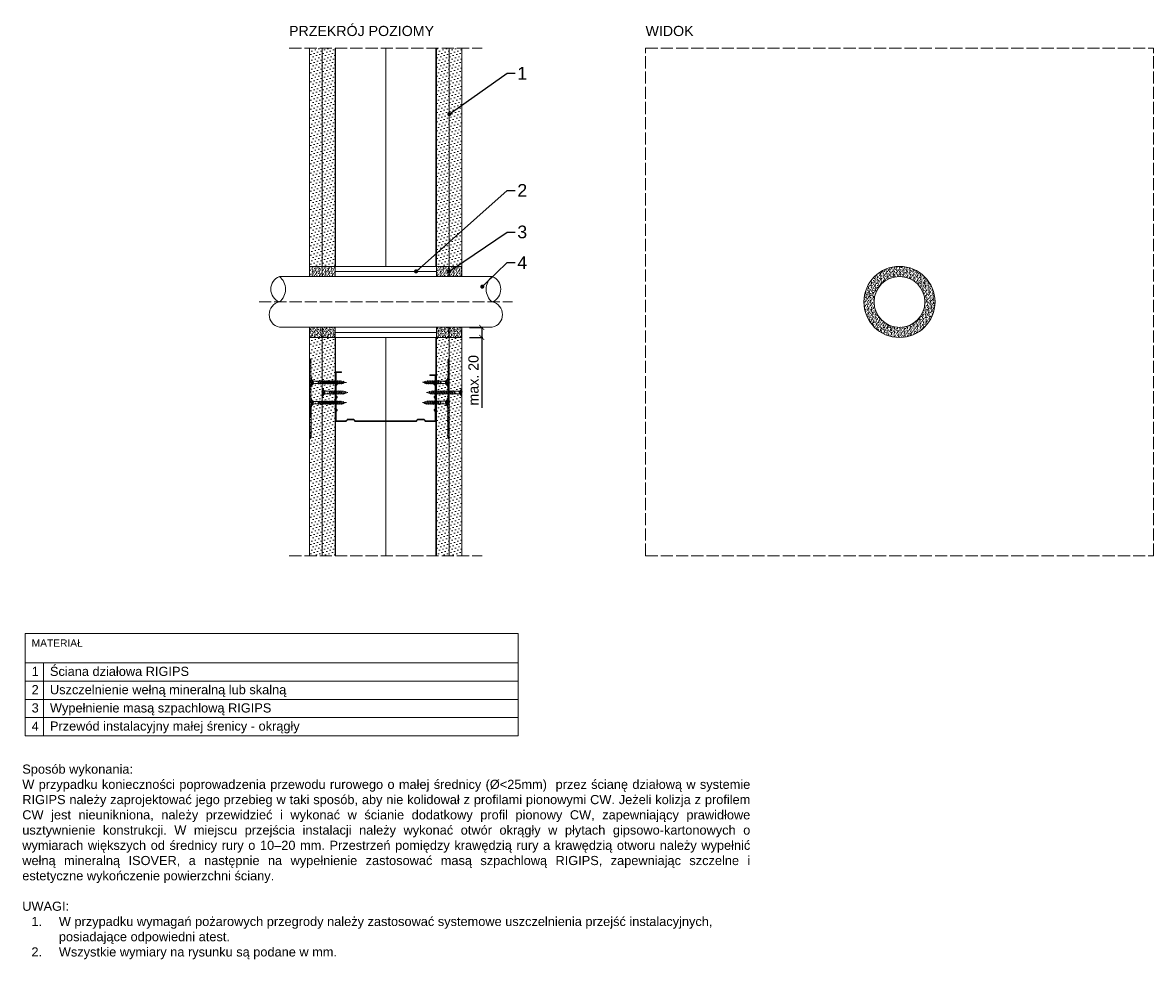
# Model space of a CAD drawing. Header units: millimetres. Extents: x 1317 to 2431, y 3211 to 4134.
import ezdxf
from ezdxf import colors
from ezdxf.entities.mleader import LeaderData, LeaderLine
from ezdxf.math import Vec2, Vec3

# ---------------------------------------------------------------- set-up
doc = ezdxf.new("R2010")
doc.units = ezdxf.units.MM
doc.linetypes.add('ACAD_ISO02W100', pattern=[15, 12, -3])
for name, color, linetype, lineweight in [('_RIGIPS AKCESORIA', 7, 'Continuous', 5), ('_RIGIPS G-K', 7, 'Continuous', 15), ('_RIGIPS OPISY', 7, 'Continuous', 13), ('_RIGIPS PROFIL', 7, 'Continuous', 13), ('_RIGIPS PRZERYWANA', 7, 'ACAD_ISO02W100', 5), ('_RIGIPS WELNA', 7, 'BATTING', 5), ('_RIGIPS WYMIARY', 7, 'Continuous', 13)]:
    doc.layers.add(name, color=color, linetype=linetype, lineweight=lineweight)
doc.styles.get("Standard").update_dxf_attribs({"font": 'arial.ttf'})
doc.linetypes.add('BATTING', pattern='A,0.00254,-2.54,[134,ltypeshp.shx,S=2.54,R=0,X=-2.54,Y=0],-5.08,[134,ltypeshp.shx,S=2.54,R=180,X=2.54,Y=0],-2.54', length=10.16254)
doc.dimstyles.new('ISO-25', dxfattribs={"dimtxt": 2.5, "dimasz": 2.5, "dimexe": 1.25, "dimexo": 0.625, "dimtad": 1, "dimtxsty": 'Standard', "dimcen": 2.5, "dimadec": 0, "dimazin": 0, "dimtfac": 1, "dimtmove": 0, "dimatfit": 3, "dimfxl": 1, "dimarcsym": 0})
pattern_1 = [(307.5, (3994.834, -2665.3354), (2.4470662, 0.08000156), [0, -1.9304, 0, -2.159, 0, -2.06375]), (277.5, (3994.834, -2665.3354), (3.5841255, -2.2476164), [0, -1.0414, 0, -1.7399, 0, -0.66675]), (237.5, (3994.834, -2663.7733), (0.0071859, -3.95496185), [0, -0.635, 0, -2.286, 0, -2.9845]), (227.5, (3994.834, -2663.7733), (1.1146466, -3.8177823), [0, -0.3175, 0, -1.4986, 0, -1.7145])]
pattern_2 = [(307.5, (4007.334, -2665.3354), (2.4470662, 0.08000156), [0, -1.9304, 0, -2.159, 0, -2.06375]), (277.5, (4007.334, -2665.3354), (3.5841255, -2.2476164), [0, -1.0414, 0, -1.7399, 0, -0.66675]), (237.5, (4007.334, -2663.7733), (0.0071859, -3.95496185), [0, -0.635, 0, -2.286, 0, -2.9845]), (227.5, (4007.334, -2663.7733), (1.1146466, -3.8177823), [0, -0.3175, 0, -1.4986, 0, -1.7145])]
pattern_3 = [(307.5, (3982.334, -2665.3482), (2.4470662, 0.08000156), [0, -1.9304, 0, -2.159, 0, -2.06375]), (277.5, (3982.334, -2665.3482), (3.5841255, -2.2476164), [0, -1.0414, 0, -1.7399, 0, -0.66675]), (237.5, (3982.334, -2663.7861), (0.0071859, -3.95496185), [0, -0.635, 0, -2.286, 0, -2.9845]), (227.5, (3982.334, -2663.786), (1.1146466, -3.8177823), [0, -0.3175, 0, -1.4986, 0, -1.7145])]

# ---------------------------------------------------------------- blocks, each defined once
blk = doc.blocks.new('CW 100 ULTRASTIL')
h = blk.add_hatch()
h.set_pattern_fill('ANSI31', color=256, scale=0.5, style=0)
h.paths.add_polyline_path([(179.5, 109.9, -0.198912), (179.6, 110.2), (181.1, 111.7, 0.198912), (181.3, 112.1), (181.3, 117.7, 0.198912), (181.1, 118), (179.6, 119.5, -0.198912), (179.5, 119.9), (179.5, 128.3, -0.414214), (180.3, 129.1), (188.6, 129.1, -0.198912), (188.9, 129), (189.6, 128.3, 0.198912), (190, 128.1), (190.6, 128.1, 0.198912), (190.9, 128.3), (191.6, 129, -0.198912), (192, 129.1), (201.3, 129.1, -0.198912), (201.6, 129), (202.3, 128.3, 0.198912), (202.7, 128.1), (203.3, 128.1, 0.198912), (203.6, 128.3), (204.3, 129, -0.198912), (204.7, 129.1), (214, 129.1, -0.198912), (214.3, 129), (215, 128.3, 0.198912), (215.4, 128.1), (216, 128.1, 0.198912), (216.3, 128.3), (217, 129, -0.198912), (217.4, 129.1), (226.6, 129.1, -0.414214), (227.4, 128.3), (227.4, 123.7), (227.9, 123.7), (227.9, 128.9, 0.414214), (227.1, 129.7), (217.4, 129.7, 0.198912), (217, 129.5), (216.3, 128.8, -0.198912), (216, 128.7), (215.4, 128.7, -0.198912), (215, 128.8), (214.3, 129.5, 0.198912), (214, 129.7), (204.7, 129.7, 0.198912), (204.3, 129.5), (203.6, 128.8, -0.198912), (203.3, 128.7), (202.7, 128.7, -0.198912), (202.3, 128.8), (201.6, 129.5, 0.198912), (201.3, 129.7), (192, 129.7, 0.198912), (191.6, 129.5), (190.9, 128.8, -0.198912), (190.6, 128.7), (190, 128.7, -0.198912), (189.6, 128.8), (188.9, 129.5, 0.198912), (188.6, 129.7), (179.7, 129.7, 0.414214), (178.9, 128.9), (178.9, 119.9, 0.198912), (179.1, 119.5), (180.6, 118, -0.198912), (180.7, 117.7), (180.7, 112.1, -0.198912), (180.6, 111.7), (179.1, 110.2, 0.198912), (178.9, 109.9), (178.9, 50.7, 0.198912), (179.1, 50.3), (180.6, 48.8, -0.198912), (180.7, 48.5), (180.7, 42.9, -0.198912), (180.6, 42.5), (179.1, 41, 0.198912), (178.9, 40.7), (178.9, 31.7, 0.414214), (179.7, 30.9), (188.6, 30.9, 0.198912), (188.9, 31), (189.6, 31.7, -0.198912), (190, 31.9), (190.6, 31.9, -0.198912), (190.9, 31.7), (191.6, 31, 0.198912), (192, 30.9), (201.3, 30.9, 0.198912), (201.6, 31), (202.3, 31.7, -0.198912), (202.7, 31.9), (203.3, 31.9, -0.198912), (203.6, 31.7), (204.3, 31, 0.198912), (204.7, 30.9), (214, 30.9, 0.198912), (214.3, 31), (215, 31.7, -0.198912), (215.4, 31.9), (216, 31.9, -0.198912), (216.3, 31.7), (217, 31, 0.198912), (217.4, 30.9), (224.1, 30.9, 0.414214), (224.9, 31.7), (224.9, 36.9), (224.4, 36.9), (224.4, 32.2, -0.414214), (223.6, 31.4), (217.4, 31.4, -0.198912), (217, 31.6), (216.3, 32.3, 0.198912), (216, 32.4), (215.4, 32.4, 0.198912), (215, 32.3), (214.3, 31.6, -0.198912), (214, 31.4), (204.7, 31.4, -0.198912), (204.3, 31.6), (203.6, 32.3, 0.198912), (203.3, 32.4), (202.7, 32.4, 0.198912), (202.3, 32.3), (201.6, 31.6, -0.198912), (201.3, 31.4), (192, 31.4, -0.198912), (191.6, 31.6), (190.9, 32.3, 0.198912), (190.6, 32.4), (190, 32.4, 0.198912), (189.6, 32.3), (188.9, 31.6, -0.198912), (188.6, 31.4), (180.3, 31.4, -0.414214), (179.5, 32.2), (179.5, 40.7, -0.198912), (179.6, 41), (181.1, 42.5, 0.198912), (181.3, 42.9), (181.3, 48.5, 0.198912), (181.1, 48.8), (179.6, 50.3, -0.198912), (179.5, 50.7)])
at = {"layer": '_RIGIPS PROFIL'}
for p, q in [((178.9, 128.9), (178.9, 119.9)), ((179.5, 128.3), (179.5, 119.9)), ((188.6, 129.7), (179.7, 129.7)), ((188.6, 129.1), (180.3, 129.1)), ((188.9, 129.5), (189.6, 128.8)), ((188.9, 129), (189.6, 128.3)), ((190.6, 128.7), (190, 128.7)), ((190.6, 128.1), (190, 128.1)), ((191.6, 129.5), (190.9, 128.8)), ((191.6, 129), (190.9, 128.3)), ((201.3, 129.7), (192, 129.7)), ((201.3, 129.1), (192, 129.1)), ((201.6, 129.5), (202.3, 128.8)), ((201.6, 129), (202.3, 128.3)), ((203.3, 128.7), (202.7, 128.7)), ((203.3, 128.1), (202.7, 128.1)), ((204.3, 129.5), (203.6, 128.8)), ((204.3, 129), (203.6, 128.3)), ((204.7, 129.7), (214, 129.7)), ((204.7, 129.1), (214, 129.1)), ((214.3, 129.5), (215, 128.8)), ((214.3, 129), (215, 128.3)), ((216, 128.7), (215.4, 128.7)), ((216, 128.1), (215.4, 128.1)), ((217, 129.5), (216.3, 128.8)), ((217, 129), (216.3, 128.3)), ((227.1, 129.7), (217.4, 129.7)), ((226.6, 129.1), (217.4, 129.1)), ((227.4, 123.7), (227.4, 128.3)), ((227.4, 123.7), (227.9, 123.7)), ((227.9, 123.7), (227.9, 128.9)), ((180.6, 118), (179.1, 119.5)), ((180.6, 111.7), (179.1, 110.2)), ((181.1, 118), (179.6, 119.5)), ((181.1, 111.7), (179.6, 110.2)), ((180.7, 117.7), (180.7, 112.1)), ((181.3, 117.7), (181.3, 112.1)), ((178.9, 109.9), (178.9, 50.7)), ((179.5, 109.9), (179.5, 50.7)), ((180.6, 48.8), (179.1, 50.3)), ((181.1, 48.8), (179.6, 50.3)), ((180.7, 42.9), (180.7, 48.5)), ((181.3, 42.9), (181.3, 48.5)), ((178.9, 31.7), (178.9, 40.7)), ((180.6, 42.5), (179.1, 41)), ((179.5, 32.2), (179.5, 40.7)), ((181.1, 42.5), (179.6, 41)), ((224.4, 36.9), (224.4, 32.2)), ((224.4, 36.9), (224.9, 36.9)), ((224.9, 36.9), (224.9, 31.7)), ((188.6, 30.9), (179.7, 30.9)), ((188.6, 31.4), (180.3, 31.4)), ((188.9, 31.6), (189.6, 32.3)), ((188.9, 31), (189.6, 31.7)), ((190.6, 32.4), (190, 32.4)), ((190.6, 31.9), (190, 31.9)), ((191.6, 31.6), (190.9, 32.3)), ((191.6, 31), (190.9, 31.7)), ((201.3, 31.4), (192, 31.4)), ((201.3, 30.9), (192, 30.9)), ((201.6, 31.6), (202.3, 32.3)), ((201.6, 31), (202.3, 31.7)), ((203.3, 32.4), (202.7, 32.4)), ((203.3, 31.9), (202.7, 31.9)), ((204.3, 31.6), (203.6, 32.3)), ((204.3, 31), (203.6, 31.7)), ((204.7, 31.4), (214, 31.4)), ((204.7, 30.9), (214, 30.9)), ((214.3, 31.6), (215, 32.3)), ((214.3, 31), (215, 31.7)), ((216, 32.4), (215.4, 32.4)), ((216, 31.9), (215.4, 31.9)), ((217, 31.6), (216.3, 32.3)), ((217, 31), (216.3, 31.7)), ((223.6, 31.4), (217.4, 31.4)), ((224.1, 30.9), (217.4, 30.9))]:
    blk.add_line(p, q, dxfattribs=at)
for centre, radius, start, end in [((179.7, 128.9), 0.8, 90, 180), ((180.3, 128.3), 0.8, 90, 180), ((188.6, 129.2), 0.5, 45, 90), ((188.6, 128.6), 0.5, 45, 90), ((190, 129.2), 0.5, 225, 270), ((190, 128.6), 0.5, 225, 270), ((190.6, 129.2), 0.5, 270, 315), ((190.6, 128.6), 0.5, 270, 315), ((192, 129.2), 0.5, 90, 135), ((192, 128.6), 0.5, 90, 135), ((201.3, 129.2), 0.5, 45, 90), ((201.3, 128.6), 0.5, 45, 90), ((202.7, 129.2), 0.5, 225, 270), ((202.7, 128.6), 0.5, 225, 270), ((203.3, 129.2), 0.5, 270, 315), ((203.3, 128.6), 0.5, 270, 315), ((204.7, 129.2), 0.5, 90, 135), ((204.7, 128.6), 0.5, 90, 135), ((214, 129.2), 0.5, 45, 90), ((214, 128.6), 0.5, 45, 90), ((215.4, 129.2), 0.5, 225, 270), ((215.4, 128.6), 0.5, 225, 270), ((216, 129.2), 0.5, 270, 315), ((216, 128.6), 0.5, 270, 315), ((217.4, 129.2), 0.5, 90, 135), ((217.4, 128.6), 0.5, 90, 135), ((226.6, 128.3), 0.8, 0, 90), ((227.1, 128.9), 0.8, 0, 90), ((179.4, 119.9), 0.5, 180, 225), ((180, 119.9), 0.5, 180, 225), ((180.2, 117.7), 0.5, 0, 45), ((180.2, 112.1), 0.5, 315, 0), ((180.8, 117.7), 0.5, 0, 45), ((180.8, 112.1), 0.5, 315, 0), ((179.4, 109.9), 0.5, 135, 180), ((180, 109.9), 0.5, 135, 180), ((179.4, 50.7), 0.5, 180, 225), ((180, 50.7), 0.5, 180, 225), ((180.2, 48.5), 0.5, 0, 45), ((180.8, 48.5), 0.5, 0, 45), ((179.4, 40.7), 0.5, 135, 180), ((180, 40.7), 0.5, 135, 180), ((180.2, 42.9), 0.5, 315, 0), ((180.8, 42.9), 0.5, 315, 0), ((179.7, 31.7), 0.8, 180, 270), ((180.3, 32.2), 0.8, 180, 270), ((188.6, 31.9), 0.5, 270, 315), ((188.6, 31.4), 0.5, 270, 315), ((190, 31.9), 0.5, 90, 135), ((190, 31.4), 0.5, 90, 135), ((190.6, 31.9), 0.5, 45, 90), ((190.6, 31.4), 0.5, 45, 90), ((192, 31.9), 0.5, 225, 270), ((192, 31.4), 0.5, 225, 270), ((201.3, 31.9), 0.5, 270, 315), ((201.3, 31.4), 0.5, 270, 315), ((202.7, 31.9), 0.5, 90, 135), ((202.7, 31.4), 0.5, 90, 135), ((203.3, 31.9), 0.5, 45, 90), ((203.3, 31.4), 0.5, 45, 90), ((204.7, 31.9), 0.5, 225, 270), ((204.7, 31.4), 0.5, 225, 270), ((214, 31.9), 0.5, 270, 315), ((214, 31.4), 0.5, 270, 315), ((215.4, 31.9), 0.5, 90, 135), ((215.4, 31.4), 0.5, 90, 135), ((216, 31.9), 0.5, 45, 90), ((216, 31.4), 0.5, 45, 90), ((217.4, 31.9), 0.5, 225, 270), ((217.4, 31.4), 0.5, 225, 270), ((223.6, 32.2), 0.8, 270, 0), ((224.1, 31.7), 0.8, 270, 0)]:
    blk.add_arc(centre, radius, start, end, dxfattribs=at)
blk = doc.blocks.new('TN 35')
at = {"layer": '_RIGIPS AKCESORIA'}
for p, q in [((0, -0.8), (0, 7.2)), ((0, 7.2), (0.5, 7.2)), ((0.5, 4.8), (0, 4.8)), ((0, 3.5), (1.8, 3.5)), ((0, 2.8), (1.8, 2.8)), ((0.5, 1.6), (0, 1.6)), ((0.5, 7.2), (0.5, 4.8)), ((0.5, -0.8), (0.5, 1.6)), ((1.8, 3.5), (1.8, 4.2)), ((1.8, 2.8), (1.8, 2.2)), ((3, 4.5), (8.5, 4.5)), ((7.5, 2), (3.5, 2)), ((7.1, 4.5), (7.1, 3.2)), ((8, 2), (7.1, 4.5)), ((7.1, 3.2), (7.6, 1.5)), ((7.6, 1.5), (8, 2)), ((9.4, 2), (8, 2)), ((8.5, 4.5), (8.8, 5)), ((9.6, 1.5), (8.5, 4.5)), ((8.8, 5), (9.9, 2)), ((9, 4.5), (10.1, 4.5)), ((9.9, 2), (9.6, 1.5)), ((11, 2), (9.9, 2)), ((10.1, 4.5), (10.4, 5)), ((11.2, 1.5), (10.1, 4.5)), ((10.4, 5), (11.6, 2)), ((10.6, 4.5), (11.7, 4.5)), ((11.6, 2), (11.2, 1.5)), ((12.6, 2), (11.6, 2)), ((11.7, 4.5), (12, 5)), ((12.8, 1.5), (11.7, 4.5)), ((12, 5), (13.1, 2)), ((12.2, 4.5), (13.2, 4.5)), ((13.1, 2), (12.8, 1.5)), ((14.1, 2), (13.1, 2)), ((13.2, 4.5), (13.5, 5)), ((14.3, 1.5), (13.2, 4.5)), ((13.5, 5), (14.7, 2)), ((13.7, 4.5), (14.8, 4.5)), ((14.7, 2), (14.3, 1.5)), ((15.7, 2), (14.7, 2)), ((14.8, 4.5), (15.1, 5)), ((15.9, 1.5), (14.8, 4.5)), ((15.1, 5), (16.3, 2)), ((15.3, 4.5), (16.4, 4.5)), ((16.3, 2), (15.9, 1.5)), ((17.4, 2), (16.3, 2)), ((16.4, 4.5), (16.7, 5)), ((17.6, 1.5), (16.4, 4.5)), ((16.7, 5), (17.9, 2)), ((16.9, 4.5), (18, 4.5)), ((17.9, 2), (17.6, 1.5)), ((18.9, 2), (17.8, 2)), ((18, 4.5), (18.3, 5)), ((19.1, 1.5), (18, 4.5)), ((18.3, 5), (19.5, 2)), ((18.5, 4.5), (19.6, 4.5)), ((19.5, 2), (19.1, 1.5)), ((20.5, 2), (19.4, 2)), ((19.6, 4.5), (19.9, 5)), ((20.7, 1.5), (19.6, 4.5)), ((19.9, 5), (21, 2)), ((20.1, 4.5), (21.1, 4.5)), ((21, 2), (20.7, 1.5)), ((22.1, 2), (21, 2)), ((21.1, 4.5), (21.5, 5)), ((22.3, 1.5), (21.1, 4.5)), ((21.5, 5), (22.6, 2)), ((21.7, 4.5), (22.7, 4.5)), ((22.6, 2), (22.3, 1.5)), ((23.7, 2), (22.6, 2)), ((22.7, 4.5), (23, 5)), ((23.9, 1.5), (22.7, 4.5)), ((23, 5), (24.2, 2)), ((23.2, 4.5), (24.3, 4.5)), ((24.2, 2), (23.9, 1.5)), ((25.2, 2), (24.1, 2)), ((24.3, 4.5), (24.6, 5)), ((25.4, 1.5), (24.3, 4.5)), ((24.6, 5), (25.8, 2)), ((24.8, 4.5), (25.9, 4.5)), ((25.8, 2), (25.4, 1.5)), ((26.8, 2), (25.7, 2)), ((25.9, 4.5), (26.2, 5)), ((27, 1.5), (25.9, 4.5)), ((26.2, 5), (27.3, 2)), ((26.4, 4.5), (27.4, 4.5)), ((27.3, 2), (27, 1.5)), ((28.4, 2), (27.3, 2)), ((27.4, 4.5), (27.8, 5)), ((28.6, 1.5), (27.4, 4.5)), ((27.8, 5), (28.9, 2)), ((28, 4.5), (29.1, 4.5)), ((28.9, 2), (28.6, 1.5)), ((28.9, 2), (30.1, 2)), ((29.1, 4.5), (29.4, 5)), ((30.3, 1.5), (29.1, 4.5)), ((29.4, 5), (30.6, 2)), ((29.7, 4.5), (30.1, 4.5)), ((30.1, 4.5), (31.7, 4)), ((30.6, 2), (30.3, 1.5)), ((30.6, 2), (31.3, 2.1)), ((31.3, 1.8), (31.1, 3.3)), ((31.1, 3.3), (31.6, 2.4)), ((31.6, 2.4), (31.3, 1.8)), ((32.1, 2.4), (31.6, 2.4)), ((31.7, 4), (32, 4.4)), ((32.1, 2.4), (31.7, 4)), ((32, 4.4), (32.5, 2.7)), ((32.5, 2.7), (32.1, 2.4)), ((32.2, 3.8), (35, 3.2)), ((35, 3.2), (32.5, 2.7)), ((0, -0.8), (0.5, -0.8))]:
    blk.add_line(p, q, dxfattribs=at)
for centre, major_axis, ratio, start_param, end_param in [((3.1, 7.7), (0.17, 3.2), 0.826134, 1.773653, 3.180586), ((0, 0.9), (0, 3.93), 0.848176, -0.720942, -0.151112), ((3.4, -1.6), (0.28, 3.57), 0.832181, 0.035984, 1.430787), ((-2.7, 15.9), (0, 14.8), 0.848176, 3.399396, 3.475072), ((0.6, 4.6), (0, 2.81), 0.848176, 3.475072, 3.862535), ((1.7, 3.2), (0, 0.895), 0.848176, -1.552777, -0.720942), ((1.7, 3.2), (0, 0.895), 0.848176, 3.862535, 4.730408)]:
    blk.add_ellipse(centre, major_axis=major_axis, ratio=ratio, start_param=start_param, end_param=end_param, dxfattribs=at)
blk = doc.blocks.new('TN 25')
at = {"layer": '_RIGIPS AKCESORIA'}
for p, q in [((0, -0.8), (0, 7.2)), ((0, 7.2), (0.5, 7.2)), ((0.5, 4.8), (0, 4.8)), ((0, 3.5), (1.8, 3.5)), ((0, 2.8), (1.8, 2.8)), ((0.5, 1.6), (0, 1.6)), ((0.5, 7.2), (0.5, 4.8)), ((0.5, -0.8), (0.5, 1.6)), ((1.8, 3.5), (1.8, 4.2)), ((1.8, 2.8), (1.8, 2.2)), ((3, 4.5), (8.5, 4.5)), ((7.5, 2), (3.5, 2)), ((7.1, 4.5), (7.1, 3.2)), ((8, 2), (7.1, 4.5)), ((7.1, 3.2), (7.6, 1.5)), ((7.6, 1.5), (8, 2)), ((9.4, 2), (8, 2)), ((8.5, 4.5), (8.8, 5)), ((9.6, 1.5), (8.5, 4.5)), ((8.8, 5), (9.9, 2)), ((9, 4.5), (10.1, 4.5)), ((9.9, 2), (9.6, 1.5)), ((11, 2), (9.9, 2)), ((10.1, 4.5), (10.4, 5)), ((11.2, 1.5), (10.1, 4.5)), ((10.4, 5), (11.6, 2)), ((10.6, 4.5), (11.7, 4.5)), ((11.6, 2), (11.2, 1.5)), ((12.6, 2), (11.6, 2)), ((11.7, 4.5), (12, 5)), ((12.8, 1.5), (11.7, 4.5)), ((12, 5), (13.1, 2)), ((12.2, 4.5), (13.2, 4.5)), ((13.1, 2), (12.8, 1.5)), ((14.1, 2), (13.1, 2)), ((13.2, 4.5), (13.5, 5)), ((14.3, 1.5), (13.2, 4.5)), ((13.5, 5), (14.7, 2)), ((13.7, 4.5), (14.8, 4.5)), ((14.7, 2), (14.3, 1.5)), ((15.7, 2), (14.7, 2)), ((14.8, 4.5), (15.1, 5)), ((15.9, 1.5), (14.8, 4.5)), ((15.1, 5), (16.3, 2)), ((15.3, 4.5), (16.4, 4.5)), ((16.3, 2), (15.9, 1.5)), ((17.4, 2), (16.3, 2)), ((16.4, 4.5), (16.7, 5)), ((17.6, 1.5), (16.4, 4.5)), ((16.7, 5), (17.9, 2)), ((16.9, 4.5), (18, 4.5)), ((17.9, 2), (17.6, 1.5)), ((18.9, 2), (17.9, 2)), ((18, 4.5), (18.3, 5)), ((19.1, 1.5), (18, 4.5)), ((18.3, 5), (19.5, 2)), ((18.5, 4.5), (19.7, 4.5)), ((19.5, 2), (19.1, 1.5)), ((19.5, 2), (20.6, 2)), ((19.7, 4.5), (20, 5)), ((20.8, 1.5), (19.7, 4.5)), ((20, 5), (21.1, 2)), ((20.2, 4.5), (20.7, 4.5)), ((20.7, 4.5), (22.3, 4)), ((21.1, 2), (20.8, 1.5)), ((21.1, 2), (21.8, 2.1)), ((21.8, 1.8), (21.7, 3.3)), ((21.7, 3.3), (22.1, 2.4)), ((22.1, 2.4), (21.8, 1.8)), ((22.7, 2.4), (22.1, 2.4)), ((22.3, 4), (22.6, 4.4)), ((22.7, 2.4), (22.3, 4)), ((22.6, 4.4), (23, 2.7)), ((22.7, 3.8), (25, 3.2)), ((23, 2.7), (22.7, 2.4)), ((25, 3.2), (23, 2.7)), ((0, -0.8), (0.5, -0.8))]:
    blk.add_line(p, q, dxfattribs=at)
for centre, major_axis, ratio, start_param, end_param in [((3.1, 7.7), (0.17, 3.2), 0.826134, 1.773653, 3.180586), ((0, 0.9), (0, 3.93), 0.848176, -0.720942, -0.151112), ((3.4, -1.6), (0.28, 3.57), 0.832181, 0.035984, 1.430787), ((-2.7, 15.9), (0, 14.8), 0.848176, 3.399396, 3.475072), ((0.6, 4.6), (0, 2.81), 0.848176, 3.475072, 3.862535), ((1.7, 3.2), (0, 0.895), 0.848176, -1.552777, -0.720942), ((1.7, 3.2), (0, 0.895), 0.848176, 3.862535, 4.730408)]:
    blk.add_ellipse(centre, major_axis=major_axis, ratio=ratio, start_param=start_param, end_param=end_param, dxfattribs=at)
blk = doc.blocks.new('_ArchTick')
at = {"color": 0, "linetype": 'ByBlock', "const_width": 0.15}
blk.add_lwpolyline([(-0.5, -0.5), (0.5, 0.5)], dxfattribs=at)
blk = doc.blocks.new('*D24')
at = {"layer": '_RIGIPS WYMIARY', "color": 0, "lineweight": -2, "transparency": 16777216}
for p, q in [((1757.3, 3834), (1770.5, 3834)), ((1769.3, 3834), (1769.3, 3824.1)), ((1757.3, 3824.1), (1770.5, 3824.1)), ((1769.3, 3824.1), (1769.3, 3754.9))]:
    blk.add_line(p, q, dxfattribs=at)
at = {"layer": 'Defpoints', "color": 0, "transparency": 16777216}
for p in [(1749.8, 3834), (1769.3, 3834), (1749.8, 3824.1)]:
    blk.add_point(p, dxfattribs=at)
at = {"layer": '_RIGIPS WYMIARY', "color": 0, "lineweight": -2, "transparency": 16777216, "xscale": 5, "yscale": 5, "zscale": 5}
for p, rotation in [((1769.3, 3834), 90), ((1769.3, 3824.1), 270)]:
    blk.add_blockref('_ArchTick', p, dxfattribs=dict(at, rotation=rotation))
at = {"layer": '_RIGIPS WYMIARY', "color": 0, "transparency": 16777216, "insert": (1761.2, 3781.9), "char_height": 10, "attachment_point": 5, "rotation": 90}
blk.add_mtext('max. 20', dxfattribs=at)
blk = doc.blocks.new('_Dot')
at = {"color": 0, "linetype": 'ByBlock', "lineweight": -2}
blk.add_line((-0.5, 0), (-1, 0), dxfattribs=at)
at = {"color": 0, "linetype": 'ByBlock', "const_width": 0.5}
blk.add_lwpolyline([(-0.25, 0, 1), (0.25, 0, 1)], format="xyb", close=True, dxfattribs=at)

msp = doc.modelspace()

# ---------------------------------------------------------------- hatches: boundary and pattern name
at = {"layer": '_RIGIPS AKCESORIA', "lineweight": 0}
h = msp.add_hatch(dxfattribs=at)
h.set_pattern_fill('AR-SAND', color=256, scale=0.05, angle=270, style=0)
h.set_pattern_definition(pattern_1)
h.paths.add_polyline_path([(1599.832, 3894.089), (1599.832, 3884.089), (1612.332, 3884.076), (1612.332, 3894.076)])
h = msp.add_hatch(dxfattribs=at)
h.set_pattern_fill('AR-SAND', color=256, scale=0.05, angle=270, style=0)
h.set_pattern_definition(pattern_2)
h.paths.add_polyline_path([(1612.332, 3894.089), (1612.332, 3884.089), (1624.832, 3884.076), (1624.832, 3894.076)])
h = msp.add_hatch(dxfattribs=at)
h.set_pattern_fill('AR-SAND', color=256, scale=0.05, angle=270, style=0)
h.set_pattern_definition(pattern_3)
h.paths.add_polyline_path([(1724.832, 3894.063), (1724.832, 3884.063), (1737.332, 3884.076), (1737.332, 3894.076)])
h = msp.add_hatch(dxfattribs=at)
h.set_pattern_fill('AR-SAND', color=256, scale=0.05, angle=270, style=0)
h.set_pattern_definition(pattern_1)
h.paths.add_polyline_path([(1737.332, 3894.076), (1737.332, 3884.076), (1749.832, 3884.089), (1749.832, 3894.089)])
h = msp.add_hatch(dxfattribs=at)
h.set_pattern_fill('AR-SAND', color=256, scale=0.05, angle=270, style=0)
h.paths.add_polyline_path([(2145.567, 3859.054, 1), (2215.623, 3859.054, 1)])
h.paths.add_polyline_path([(2205.623, 3859.054, -1), (2155.567, 3859.054, -1)], flags=16)
h = msp.add_hatch(dxfattribs=at)
h.set_pattern_fill('AR-SAND', color=256, scale=0.05, angle=270, style=0)
h.set_pattern_definition(pattern_1)
h.paths.add_polyline_path([(1599.832, 3824.033), (1599.832, 3834.033), (1612.332, 3834.046), (1612.332, 3824.046)])
h = msp.add_hatch(dxfattribs=at)
h.set_pattern_fill('AR-SAND', color=256, scale=0.05, angle=270, style=0)
h.set_pattern_definition(pattern_2)
h.paths.add_polyline_path([(1612.332, 3824.033), (1612.332, 3834.033), (1624.832, 3834.046), (1624.832, 3824.046)])
h = msp.add_hatch(dxfattribs=at)
h.set_pattern_fill('AR-SAND', color=256, scale=0.05, angle=270, style=0)
h.set_pattern_definition(pattern_3)
h.paths.add_polyline_path([(1724.832, 3824.033), (1724.832, 3834.033), (1737.332, 3834.02), (1737.332, 3824.02)])
h = msp.add_hatch(dxfattribs=at)
h.set_pattern_fill('AR-SAND', color=256, scale=0.05, angle=270, style=0)
h.set_pattern_definition(pattern_1)
h.paths.add_polyline_path([(1737.332, 3824.046), (1737.332, 3834.046), (1749.832, 3834.033), (1749.832, 3824.033)])
at = {"layer": '_RIGIPS G-K', "lineweight": 0}
h = msp.add_hatch(dxfattribs=at)
h.set_pattern_fill('DOTS', color=256, scale=2, angle=315, style=0)
h.set_pattern_definition([(315, (1771.5694, 3456.1868), (3.367596, 1.122532), [0, -3.175])])
h.paths.add_polyline_path([(1599.832, 4109.054), (1599.832, 3894.089), (1612.332, 3894.101), (1612.332, 4109.054)])
h.paths.add_polyline_path([(1612.332, 4109.054), (1612.332, 3894.101), (1624.832, 3894.089), (1624.832, 4109.054)])
h.paths.add_polyline_path([(1724.832, 4109.054), (1724.832, 3894.089), (1737.332, 3894.089), (1737.332, 4109.054)])
h.paths.add_polyline_path([(1737.332, 4109.054), (1737.332, 3894.089), (1749.832, 3894.089), (1749.832, 4109.054)])
h = msp.add_hatch(dxfattribs=at)
h.set_pattern_fill('DOTS', color=256, scale=2, angle=315, style=0)
h.set_pattern_definition([(315, (1771.5694, 3566.1307), (3.367596, 1.122532), [0, -3.175])])
h.paths.add_polyline_path([(1599.832, 3609.054), (1612.332, 3609.054), (1612.332, 3824.033), (1599.832, 3824.033)])
h.paths.add_polyline_path([(1612.332, 3609.054), (1624.832, 3609.054), (1624.832, 3824.033), (1612.332, 3824.033)])
h.paths.add_polyline_path([(1724.832, 3609.054), (1737.332, 3609.054), (1737.332, 3824.033), (1724.832, 3824.033)])
h.paths.add_polyline_path([(1737.332, 3609.054), (1749.832, 3609.054), (1749.832, 3824.033), (1737.332, 3824.033)])
h = msp.add_hatch(dxfattribs=at)
h.set_pattern_fill('AR-SAND', color=256, scale=0.05, angle=270, style=0)
h.set_pattern_definition([(307.5, (1746.5694, 3566.1307), (2.447066, 0.080002), [0, -1.9304, 0, -2.159, 0, -2.06375]), (277.5, (1746.5694, 3566.1307), (3.584126, -2.247616), [0, -1.0414, 0, -1.7399, 0, -0.66675]), (237.5, (1746.5694, 3567.6928), (0.007186, -3.954962), [0, -0.635, 0, -2.286, 0, -2.9845]), (227.5, (1746.5694, 3567.6928), (1.114647, -3.817782), [0, -0.3175, 0, -1.4986, 0, -1.7145])])
h.paths.add_polyline_path([(1599.832, 3724.033), (1601.246, 3725.447), (1600.893, 3802.215), (1599.832, 3803.275), (1599.832, 3749.375, -0.41421356), (1600.77, 3748.438, -0.41421356), (1599.832, 3747.5)])
h = msp.add_hatch(dxfattribs=at)
h.set_pattern_fill('AR-SAND', color=256, scale=0.05, angle=270, style=0)
h.set_pattern_definition([(307.5, (1759.0694, 3566.1307), (2.447066, 0.080002), [0, -1.9304, 0, -2.159, 0, -2.06375]), (277.5, (1759.0694, 3566.1307), (3.584126, -2.247616), [0, -1.0414, 0, -1.7399, 0, -0.66675]), (237.5, (1759.0694, 3567.6928), (0.007186, -3.954962), [0, -0.635, 0, -2.286, 0, -2.9845]), (227.5, (1759.0694, 3567.6928), (1.114647, -3.81778), [0, -0.3175, 0, -1.4986, 0, -1.7145])])
h.paths.add_polyline_path([(1736.153, 3802.215), (1735.8, 3725.447), (1737.332, 3724.033), (1737.332, 3803.246)])
h = msp.add_hatch(dxfattribs=at)
h.set_pattern_fill('AR-SAND', color=256, scale=0.05, angle=270, style=0)
h.set_pattern_definition([(307.5, (1771.5694, 3566.1307), (2.447066, 0.080002), [0, -1.9304, 0, -2.159, 0, -2.06375]), (277.5, (1771.5694, 3566.1307), (3.584126, -2.247616), [0, -1.0414, 0, -1.7399, 0, -0.66675]), (237.5, (1771.5694, 3567.6928), (0.007186, -3.954962), [0, -0.635, 0, -2.286, 0, -2.9845]), (227.5, (1771.5694, 3567.6928), (1.114647, -3.81778), [0, -0.3175, 0, -1.4986, 0, -1.7145])])
edge = h.paths.add_edge_path()
edge.add_ellipse((1746.463, 3761.899), major_axis=(-0.283, 3.574), ratio=0.83218112, start_angle=278.021966, end_angle=312.101261)
edge.add_line((1748.479, 3764.47), (1748.3, 3725.447))
edge.add_line((1748.3, 3725.447), (1749.832, 3724.033))
edge.add_line((1749.832, 3724.033), (1749.832, 3762.631))
edge.add_line((1749.832, 3762.631), (1749.368, 3762.631))
edge = h.paths.add_edge_path(flags=17)
edge.add_line((1748.552, 3780.275), (1748.499, 3768.691))
edge.add_ellipse((1746.743, 3771.134), major_axis=(-0.175, 3.2), ratio=0.82613413, start_angle=217.717989, end_angle=258.377159)
edge.add_line((1749.368, 3770.631), (1749.832, 3770.631))
edge.add_line((1749.832, 3770.631), (1749.832, 3780.506))
edge.add_line((1749.832, 3780.506), (1748.552, 3780.275))
h.paths.add_polyline_path([(1748.653, 3802.215), (1748.552, 3780.275), (1749.832, 3780.506), (1749.832, 3803.246)], flags=17)
edge = h.paths.add_edge_path(flags=17)
edge.add_ellipse((1746.743, 3771.134), major_axis=(-0.175, 3.2), ratio=0.82613413, start_angle=217.717989, end_angle=258.377159, ccw=False)
edge.add_line((1748.499, 3768.691), (1748.495, 3767.945))
edge.add_ellipse((1749.87, 3764.365), major_axis=(0, -3.93), ratio=0.84817642, start_angle=188.658067, end_angle=204.350755, ccw=False)
edge.add_line((1749.368, 3768.25), (1749.368, 3770.631))
h.paths.add_polyline_path([(1749.368, 3770.631), (1749.368, 3768.25), (1749.832, 3768.25), (1749.832, 3770.631)], flags=17)
edge = h.paths.add_edge_path()
edge.add_line((1748.488, 3766.297), (1748.484, 3765.42))
edge.add_ellipse((1752.559, 3779.374), major_axis=(0, 14.758), ratio=0.84817642, start_angle=160.99846, end_angle=165.228954)
edge.add_line((1749.368, 3765.103), (1749.832, 3765.103))
edge.add_line((1749.832, 3765.103), (1749.832, 3766.028))
edge.add_arc((1749.832, 3766.965), 0.938, 225.425197, 270, ccw=False)
edge.add_line((1749.174, 3766.297), (1748.488, 3766.297))
edge = h.paths.add_edge_path(flags=17)
edge.add_line((1748.484, 3765.42), (1748.479, 3764.47))
edge.add_ellipse((1746.463, 3761.899), major_axis=(-0.283, 3.574), ratio=0.83218112, start_angle=278.021966, end_angle=312.101261, ccw=False)
edge.add_line((1749.368, 3762.631), (1749.368, 3765.103))
edge.add_ellipse((1752.559, 3779.374), major_axis=(0, 14.758), ratio=0.84817642, start_angle=160.99846, end_angle=165.228954, ccw=False)
h.paths.add_polyline_path([(1749.368, 3765.103), (1749.368, 3762.631), (1749.832, 3762.631), (1749.832, 3765.103)], flags=17)
h.paths.add_polyline_path([(1748.895, 3766.965, 0.20084176), (1749.174, 3766.297), (1749.832, 3766.297), (1749.832, 3766.965)])
h.paths.add_polyline_path([(1748.895, 3766.965), (1749.832, 3766.965), (1749.832, 3767.903, 0.41421356)], flags=17)
h.paths.add_polyline_path([(1748.653, 3802.215), (1748.491, 3766.965), (1748.895, 3766.965, -0.41421356), (1749.832, 3767.903), (1749.832, 3768.25), (1749.368, 3768.25), (1749.368, 3770.631), (1749.832, 3770.631), (1749.832, 3780.506), (1749.832, 3803.246)])
h.paths.add_polyline_path([(1748.491, 3766.965), (1748.488, 3766.297), (1749.174, 3766.297, -0.20084176), (1748.895, 3766.965)])
h.paths.add_polyline_path([(1749.174, 3766.297), (1748.488, 3766.297), (1748.484, 3765.42), (1748.479, 3764.47), (1748.3, 3725.447), (1749.832, 3724.033), (1749.832, 3762.631), (1749.368, 3762.631), (1749.368, 3765.103), (1749.832, 3765.103), (1749.832, 3766.028, -0.1969844)])

# ---------------------------------------------------------------- linework, layer by layer
at = {"layer": '_RIGIPS AKCESORIA', "lineweight": 0}
for p, q in [((1599.832, 3894.089), (1599.832, 3884.089)), ((1599.832, 3894.089), (1624.832, 3894.089)), ((1599.832, 3894.089), (1749.832, 3894.089)), ((1612.332, 3884.089), (1612.332, 3894.089)), ((1612.332, 3894.089), (1612.332, 3884.089)), ((1624.832, 3884.089), (1624.832, 3894.089)), ((1724.832, 3894.089), (1749.832, 3894.089)), ((1724.832, 3894.063), (1724.832, 3884.063)), ((1737.332, 3894.076), (1737.332, 3884.076)), ((1737.332, 3894.076), (1737.332, 3884.076)), ((1749.832, 3894.089), (1749.832, 3884.089)), ((1570.043, 3884.089), (1779.621, 3884.089)), ((1570.043, 3834.033), (1779.621, 3834.033)), ((1599.832, 3824.033), (1599.832, 3834.033)), ((1612.332, 3834.033), (1612.332, 3824.033)), ((1612.332, 3824.033), (1612.332, 3834.033)), ((1624.832, 3834.033), (1624.832, 3824.033)), ((1724.832, 3824.033), (1724.832, 3834.033)), ((1737.332, 3824.046), (1737.332, 3834.046)), ((1737.332, 3824.02), (1737.332, 3834.02)), ((1749.832, 3824.033), (1749.832, 3834.033)), ((1599.832, 3824.033), (1624.832, 3824.033)), ((1599.832, 3824.033), (1749.832, 3824.033)), ((1724.832, 3824.033), (1749.832, 3824.033))]:
    msp.add_line(p, q, dxfattribs=at)
for points in [[(1570.043, 3834.033, -0.80464842), (1570.043, 3859.054, 0.48096564), (1570.043, 3884.089, 0.67399643), (1570.043, 3859.054, 0.44124619)], [(1779.621, 3834.033, 0.80464842), (1779.621, 3859.054, -0.48096564), (1779.621, 3884.089, -0.67399643), (1779.621, 3859.054, -0.44124619)]]:
    msp.add_lwpolyline(points, format="xyb", dxfattribs=at)
at = {"layer": '_RIGIPS G-K', "lineweight": 0}
for p, q in [((1599.832, 3894.089), (1599.832, 4109.054)), ((1612.332, 3894.089), (1612.332, 4109.054)), ((1612.332, 3894.089), (1612.332, 4109.054)), ((1624.832, 3894.089), (1624.832, 4109.054)), ((1624.832, 3894.089), (1624.832, 4109.054)), ((1724.832, 3894.089), (1724.832, 4109.054)), ((1737.332, 3894.089), (1737.332, 4109.054)), ((1749.832, 3894.089), (1749.832, 4109.054)), ((1599.832, 3824.033), (1599.832, 3609.054)), ((1612.332, 3824.033), (1612.332, 3609.054)), ((1624.832, 3824.033), (1624.832, 3609.054)), ((1724.832, 3824.033), (1724.832, 3609.054)), ((1737.332, 3824.033), (1737.332, 3609.054)), ((1749.832, 3824.033), (1749.832, 3609.054))]:
    msp.add_line(p, q, dxfattribs=at)
for points in [[(1599.832, 3724.033), (1601.246, 3725.447), (1600.893, 3802.215), (1599.832, 3803.275)], [(1737.332, 3724.033), (1735.8, 3725.447), (1736.153, 3802.215), (1737.332, 3803.246)]]:
    msp.add_lwpolyline(points, dxfattribs=at)
at = {"layer": '_RIGIPS G-K', "ltscale": 2.4}
for radius in [35.028, 25.028]:
    msp.add_circle((2180.595, 3859.054), radius, dxfattribs=at)
at = {"layer": '_RIGIPS OPISY'}
for p, q in [((1319.805, 3532.383), (1319.805, 3431.583)), ((1319.805, 3532.383), (1805.205, 3532.383)), ((1805.205, 3431.583), (1805.205, 3532.383)), ((1319.805, 3503.583), (1805.205, 3503.583)), ((1337.805, 3503.583), (1337.805, 3431.583)), ((1319.805, 3485.583), (1805.205, 3485.583)), ((1319.805, 3467.583), (1805.205, 3467.583)), ((1319.805, 3449.583), (1805.205, 3449.583)), ((1319.805, 3431.583), (1805.205, 3431.583))]:
    msp.add_line(p, q, dxfattribs=at)
at = {"layer": '_RIGIPS PROFIL', "lineweight": 0}
for p, q in [((1625.327, 4109.054), (1625.327, 3894.089)), ((1724.127, 4109.054), (1724.127, 3894.089)), ((1625.327, 3609.054), (1625.327, 3824.033)), ((1724.127, 3609.054), (1724.127, 3824.033))]:
    msp.add_line(p, q, dxfattribs=at)
at = {"layer": '_RIGIPS PRZERYWANA', "lineweight": 0}
for p, q in [((1579.832, 4109.054), (1769.832, 4109.054)), ((1930.595, 4109.054), (2430.595, 4109.054)), ((1930.595, 3609.054), (1930.595, 4109.054)), ((2430.595, 3609.054), (2430.595, 4109.054)), ((1550.027, 3859.061), (1799.637, 3859.061)), ((1579.832, 3609.054), (1769.832, 3609.054)), ((1930.595, 3609.054), (2430.595, 3609.054))]:
    msp.add_line(p, q, dxfattribs=at)
at = {"layer": '_RIGIPS WELNA', "lineweight": 0, "ltscale": 4.8}
for p, q in [((1674.832, 3894.089), (1674.832, 4109.054)), ((1674.832, 3609.054), (1674.832, 3824.033))]:
    msp.add_line(p, q, dxfattribs=at)
at = {"layer": '_RIGIPS WELNA', "lineweight": 0, "ltscale": 0.45}
for p, q in [((1624.832, 3889.076), (1724.832, 3889.076)), ((1624.832, 3829.046), (1724.832, 3829.046))]:
    msp.add_line(p, q, dxfattribs=at)

# ---------------------------------------------------------------- block references
at = {"layer": '_RIGIPS AKCESORIA', "lineweight": 0}
for name, p in [('TN 35', (1601.07, 3776.637)), ('TN 35', (1601.07, 3756.637)), ('TN 25', (1612.332, 3766.631))]:
    msp.add_blockref(name, p, dxfattribs=at)
at = {"layer": '_RIGIPS AKCESORIA', "lineweight": 0, "xscale": -1, "rotation": 359.9999999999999}
for name, p in [('TN 25', (1735.976, 3776.66)), ('TN 25', (1735.976, 3756.66)), ('TN 35', (1749.832, 3766.631))]:
    msp.add_blockref(name, p, dxfattribs=at)
at = {"layer": '_RIGIPS PROFIL', "lineweight": 0, "rotation": 89.99999999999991}
msp.add_blockref('CW 100 ULTRASTIL', (1754.984, 3562.277), dxfattribs=at)

# ---------------------------------------------------------------- texts
at = {"layer": '_RIGIPS AKCESORIA', "char_height": 10, "attachment_point": 1}
for s, insert in [('PRZEKRÓJ POZIOMY', (1579.533, 4130.933)), ('WIDOK', (1930.554, 4130.933))]:
    msp.add_mtext_dynamic_manual_height_columns(s, width=193.12015, gutter_width=12.5, heights=[0], dxfattribs=dict(at, insert=insert))
at = {"layer": '_RIGIPS OPISY', "attachment_point": 1}
for s, width, insert, char_height in [('MATERIAŁ', 1319.34418, (1326.133, 3526.675), 7.2), ('1', 36, (1326.133, 3499.675), 9), ('Ściana działowa RIGIPS', 472.07739, (1344.133, 3499.675), 9), ('2', 36, (1326.133, 3481.675), 9), ('Uszczelnienie wełną mineralną lub skalną', 1319.34418, (1344.133, 3481.675), 9), ('3', 36, (1326.133, 3463.675), 9), ('Wypełnienie masą szpachlową RIGIPS', 1319.34418, (1344.133, 3463.675), 9), ('4', 36, (1326.133, 3445.675), 9), ('Przewód instalacyjny małej śrenicy - okrągły', 1319.34418, (1344.133, 3445.821), 9)]:
    msp.add_mtext_dynamic_manual_height_columns(s, width=width, gutter_width=9, heights=[0], dxfattribs=dict(at, insert=insert, char_height=char_height))
at = {"layer": '_RIGIPS OPISY', "insert": (1316.911, 3403.402), "char_height": 9, "width": 714.65028, "attachment_point": 1}
msp.add_mtext('\\pxqj;Sposób wykonania:\\PW przypadku konieczności poprowadzenia przewodu rurowego o małej średnicy (Ø<25mm)  przez ścianę działową w systemie RIGIPS należy zaprojektować jego przebieg w taki sposób, aby nie kolidował z profilami pionowymi CW. Jeżeli kolizja z profilem CW jest nieunikniona, należy przewidzieć i wykonać w ścianie dodatkowy profil pionowy CW, zapewniający prawidłowe usztywnienie konstrukcji. W miejscu przejścia instalacji należy wykonać otwór okrągły w płytach gipsowo-kartonowych o wymiarach większych od średnicy rury o 10–20 mm. Przestrzeń pomiędzy krawędzią rury a krawędzią otworu należy wypełnić wełną mineralną ISOVER, a następnie na wypełnienie zastosować masą szpachlową RIGIPS, zapewniając szczelne i estetyczne wykończenie powierzchni ściany.\\P\\PUWAGI:\\P\\pi-3,l4,q*,t4;1.^IW przypadku wymagań pożarowych przegrody należy zastosować systemowe uszczelnienia przejść instalacyjnych, posiadające odpowiedni atest.\\P2.^IWszystkie wymiary na rysunku są podane w mm.', dxfattribs=at)

# ---------------------------------------------------------------- dimensions: what is measured, and where the dimension line sits
at = {"layer": '_RIGIPS WYMIARY'}
dim = msp.add_linear_dim(base=(1769.275, 3834.033), p1=(1749.832, 3824.061), p2=(1749.832, 3834.033), angle=90, text='max. 20', dimstyle='ISO-25', override={"dimtxt": 10, "dimasz": 5, "dimgap": 3, "dimblk1": 'ArchTick', "dimblk2": 'ArchTick', "dimsah": 1, "dimfxl": 12, "dimfxlon": 1}, dxfattribs=at)
dim.commit()
dim.dimension.update_dxf_attribs({"geometry": '*D24', "text_midpoint": (1769.275, 3781.926), "dimtype": 160})

# ---------------------------------------------------------------- leaders
at = {"layer": '_RIGIPS OPISY'}
ml = msp.add_multileader_mtext('Standard', dxfattribs=at)
ml.set_content('1', color=256)
ml.set_leader_properties()
ml.set_arrow_properties(name='DOT')
ml.build(insert=Vec2(0, 0))
ctx = ml.context
ctx.base_point, ctx.char_height, ctx.plane_origin = Vec3(1802.301, 4084.332), 12.5, Vec3(1704.873, 4106.008)
notes = []
notes.append((ctx, [(0, (1, 1, 0), (1794.301, 4084.332), (1, 0), 8, [(0, [(1737.332, 4044.011)], 0, [])])]))
ctx.mtext.insert, ctx.mtext.flow_direction = Vec3(1804.301, 4090.582), 5
ml = msp.add_multileader_mtext('Standard', dxfattribs=at)
ml.set_content('2', color=256)
ml.set_leader_properties()
ml.set_arrow_properties(name='DOT')
ml.build(insert=Vec2(0, 0))
ctx = ml.context
ctx.base_point, ctx.char_height, ctx.plane_origin = Vec3(1802.301, 3968.945), 12.5, Vec3(1704.873, 4030.369)
notes.append((ctx, [(0, (1, 1, 0), (1794.301, 3968.945), (1, 0), 8, [(0, [(1704.582, 3889.076)], 0, [])])]))
ctx.mtext.insert, ctx.mtext.flow_direction = Vec3(1804.301, 3975.195), 5
ml = msp.add_multileader_mtext('Standard', dxfattribs=at)
ml.set_content('3', color=256)
ml.set_leader_properties()
ml.set_arrow_properties(name='DOT')
ml.build(insert=Vec2(0, 0))
ctx = ml.context
ctx.base_point, ctx.char_height, ctx.plane_origin = Vec3(1802.301, 3927.92), 12.5, Vec3(1704.873, 3949.596)
notes.append((ctx, [(0, (1, 1, 0), (1794.301, 3927.92), (1, 0), 8, [(0, [(1737.332, 3889.068)], 0, [])])]))
ctx.mtext.insert, ctx.mtext.flow_direction = Vec3(1804.301, 3934.28), 5
ml = msp.add_multileader_mtext('Standard', dxfattribs=at)
ml.set_content('4', color=256)
ml.set_leader_properties()
ml.set_arrow_properties(name='DOT')
ml.build(insert=Vec2(0, 0))
ctx = ml.context
ctx.base_point, ctx.char_height, ctx.plane_origin = Vec3(1802.301, 3897.838), 12.5, Vec3(1704.873, 3919.514)
notes.append((ctx, [(0, (1, 1, 0), (1794.301, 3897.838), (1, 0), 8, [(0, [(1769.785, 3874.116)], 0, [])])]))
ctx.mtext.insert, ctx.mtext.flow_direction = Vec3(1804.301, 3904.088), 5
for ctx, leaders in notes:
    for number, flags, end, landing, length, lines in leaders:
        leader = LeaderData()
        leader.index, (leader.has_last_leader_line, leader.has_dogleg_vector, leader.attachment_direction) = number, flags
        leader.last_leader_point, leader.dogleg_vector, leader.dogleg_length = Vec3(end), Vec3(landing), length
        for number, points, colour, breaks in lines:
            line = LeaderLine()
            line.index, line.vertices, line.color, line.breaks = number, Vec3.list(points), colors.encode_raw_color(colour), breaks
            leader.lines.append(line)
        ctx.leaders.append(leader)

doc.saveas('drawing.dxf')
